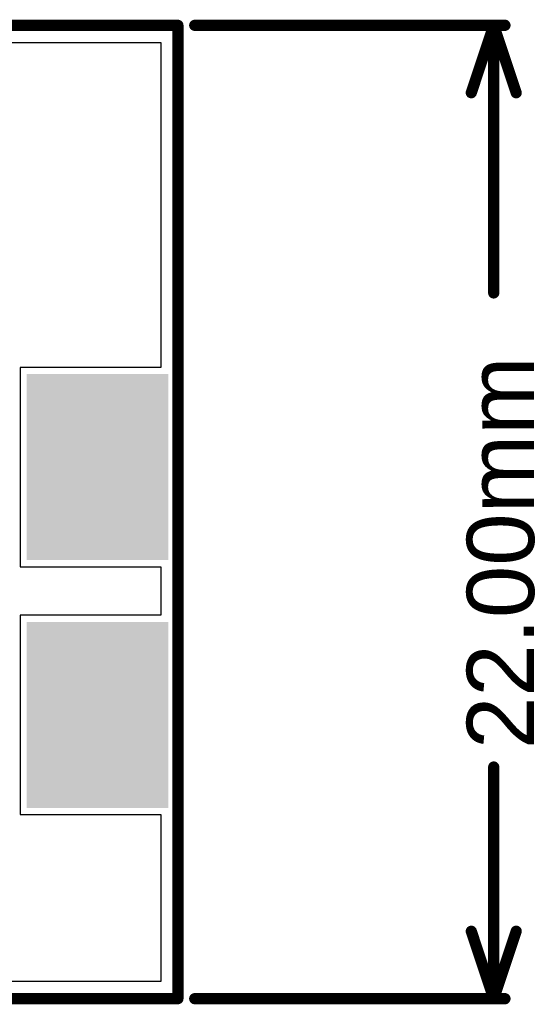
# Model space of a CAD drawing. Header units: inches. Extents: x -0.05 to 7.01, y -0.08 to 1.98.
# Tile 20 of 22: x 1.63 to 2.09, y 0 to 0.87. Entities that reach past the tile are written whole.
import ezdxf

# ---------------------------------------------------------------- set-up
doc = ezdxf.new("R2010")
doc.units = ezdxf.units.IN
doc.header["$MEASUREMENT"] = 0
for name, color, linetype in [('Board Outline', 216, 'Continuous'), ('Bottom Layer', 5, 'Continuous'), ('Bottom Paste', 16, 'Continuous'), ('Bottom Solder', 6, 'Continuous'), ('Dimension', 6, 'Continuous'), ('Top Layer', 1, 'Continuous'), ('Top Paste', 8, 'Continuous'), ('Top Solder', 216, 'Continuous')]:
    doc.layers.add(name, color=color, linetype=linetype)
doc.styles.add('Arial', font='txt', dxfattribs={"height": 0.2})

msp = doc.modelspace()

# ---------------------------------------------------------------- hatches: boundary and pattern name
at = {"layer": 'Bottom Layer'}
for points in [[(1.64106, 0.55173), (1.75917, 0.55173), (1.75917, 0.39425), (1.64106, 0.39425)], [(1.64106, 0.33126), (1.75917, 0.33126), (1.75917, 0.17378), (1.64106, 0.17378)]]:
    msp.add_hatch(color=5, dxfattribs=at).paths.add_polyline_path(points)
at = {"layer": 'Bottom Paste'}
for points in [[(1.64106, 0.55173), (1.75917, 0.55173), (1.75917, 0.39425), (1.64106, 0.39425)], [(1.64106, 0.33126), (1.75917, 0.33126), (1.75917, 0.17378), (1.64106, 0.17378)]]:
    msp.add_hatch(color=16, dxfattribs=at).paths.add_polyline_path(points)
at = {"layer": 'Bottom Solder'}
for points in [[(1.63706, 0.55573), (1.76317, 0.55573), (1.76317, 0.39025), (1.63706, 0.39025)], [(1.63706, 0.33526), (1.76317, 0.33526), (1.76317, 0.16978), (1.63706, 0.16978)]]:
    msp.add_hatch(color=6, dxfattribs=at).paths.add_polyline_path(points)
at = {"layer": 'Top Layer'}
for points in [[(1.64106, 0.55173), (1.75917, 0.55173), (1.75917, 0.39425), (1.64106, 0.39425)], [(1.64106, 0.33126), (1.75917, 0.33126), (1.75917, 0.17378), (1.64106, 0.17378)]]:
    msp.add_hatch(color=1, dxfattribs=at).paths.add_polyline_path(points)
at = {"layer": 'Top Paste'}
for points in [[(1.64106, 0.55173), (1.75917, 0.55173), (1.75917, 0.39425), (1.64106, 0.39425)], [(1.64106, 0.33126), (1.75917, 0.33126), (1.75917, 0.17378), (1.64106, 0.17378)]]:
    msp.add_hatch(color=8, dxfattribs=at).paths.add_polyline_path(points)
at = {"layer": 'Top Solder'}
for points in [[(1.63706, 0.55573), (1.76317, 0.55573), (1.76317, 0.39025), (1.63706, 0.39025)], [(1.63706, 0.33526), (1.76317, 0.33526), (1.76317, 0.16978), (1.63706, 0.16978)]]:
    msp.add_hatch(color=216, dxfattribs=at).paths.add_polyline_path(points)

# ---------------------------------------------------------------- linework, layer by layer
at = {"layer": 'Board Outline', "const_width": 0.01}
for points in [[(0, 0.86614), (1.77165, 0.86614)], [(1.77165, 0), (1.77165, 0.86614)], [(0, 0), (1.77165, 0)]]:
    msp.add_lwpolyline(points, dxfattribs=at)
at = {"layer": 'Board Outline', "const_width": 0.005}
for points in [[(1.76915, 0.86614, 1), (1.77415, 0.86614, 1)], [(1.76915, 0.86614, 1), (1.77415, 0.86614, 1)], [(1.76915, 0, 1), (1.77415, 0, 1)], [(1.76915, 0, 1), (1.77415, 0, 1)]]:
    msp.add_lwpolyline(points, format="xyb", close=True, dxfattribs=at)
at = {"layer": 'Bottom Layer'}
for p, q in [((0.5799, 0.85085), (1.75636, 0.85085)), ((1.75636, 0.85085), (1.75636, 0.56173)), ((1.75636, 0.56173), (1.63106, 0.56173)), ((1.63106, 0.56173), (1.63106, 0.38425)), ((1.63106, 0.38425), (1.75636, 0.38425)), ((1.75636, 0.38425), (1.75636, 0.34126)), ((1.75636, 0.34126), (1.63106, 0.34126)), ((1.63106, 0.34126), (1.63106, 0.16378)), ((1.63106, 0.16378), (1.75636, 0.16378)), ((1.75636, 0.16378), (1.75636, 0.01529)), ((1.75636, 0.01529), (0.01529, 0.01529))]:
    msp.add_line(p, q, dxfattribs=at)
at = {"layer": 'Dimension', "const_width": 0.01}
for points in [[(1.78665, 0.86614), (2.063, 0.86614)], [(2.033, 0.80614), (2.053, 0.86614)], [(2.053, 0.86614), (2.073, 0.80614)], [(2.053, 0.62801), (2.053, 0.86614)], [(2.053, 0), (2.053, 0.20613)], [(2.033, 0.06), (2.053, 0)], [(2.053, 0), (2.073, 0.06)], [(1.78665, 0), (2.063, 0)]]:
    msp.add_lwpolyline(points, dxfattribs=at)
at = {"layer": 'Dimension', "const_width": 0.005}
for points in [[(1.78415, 0.86614, 1), (1.78915, 0.86614, 1)], [(2.0505, 0.86614, 1), (2.0555, 0.86614, 1)], [(2.0505, 0.86614, 1), (2.0555, 0.86614, 1)], [(2.0505, 0.86614, 1), (2.0555, 0.86614, 1)], [(2.0605, 0.86614, 1), (2.0655, 0.86614, 1)], [(2.0305, 0.80614, 1), (2.0355, 0.80614, 1)], [(2.0705, 0.80614, 1), (2.0755, 0.80614, 1)], [(2.0505, 0.62801, 1), (2.0555, 0.62801, 1)], [(2.0505, 0.20613, 1), (2.0555, 0.20613, 1)], [(2.0305, 0.06, 1), (2.0355, 0.06, 1)], [(2.0705, 0.06, 1), (2.0755, 0.06, 1)], [(1.78415, 0, 1), (1.78915, 0, 1)], [(2.0505, 0, 1), (2.0555, 0, 1)], [(2.0505, 0, 1), (2.0555, 0, 1)], [(2.0505, 0, 1), (2.0555, 0, 1)], [(2.0605, 0, 1), (2.0655, 0, 1)]]:
    msp.add_lwpolyline(points, format="xyb", close=True, dxfattribs=at)
at = {"layer": 'Top Layer'}
for p, q in [((0.57404, 0.85085), (1.75636, 0.85085)), ((1.75636, 0.85085), (1.75636, 0.56173)), ((1.75636, 0.56173), (1.63106, 0.56173)), ((1.63106, 0.56173), (1.63106, 0.38425)), ((1.63106, 0.38425), (1.75636, 0.38425)), ((1.75636, 0.38425), (1.75636, 0.34126)), ((1.75636, 0.34126), (1.63106, 0.34126)), ((1.63106, 0.34126), (1.63106, 0.16378)), ((1.63106, 0.16378), (1.75636, 0.16378)), ((1.75636, 0.16378), (1.75636, 0.01529)), ((1.75636, 0.01529), (0.01529, 0.01529))]:
    msp.add_line(p, q, dxfattribs=at)

# ---------------------------------------------------------------- texts
at = {"layer": 'Dimension', "style": 'Arial'}
msp.add_text('22.00mm', height=0.06, rotation=90, dxfattribs=at).set_placement((2.08899, 0.22213))

doc.saveas('drawing.dxf')
